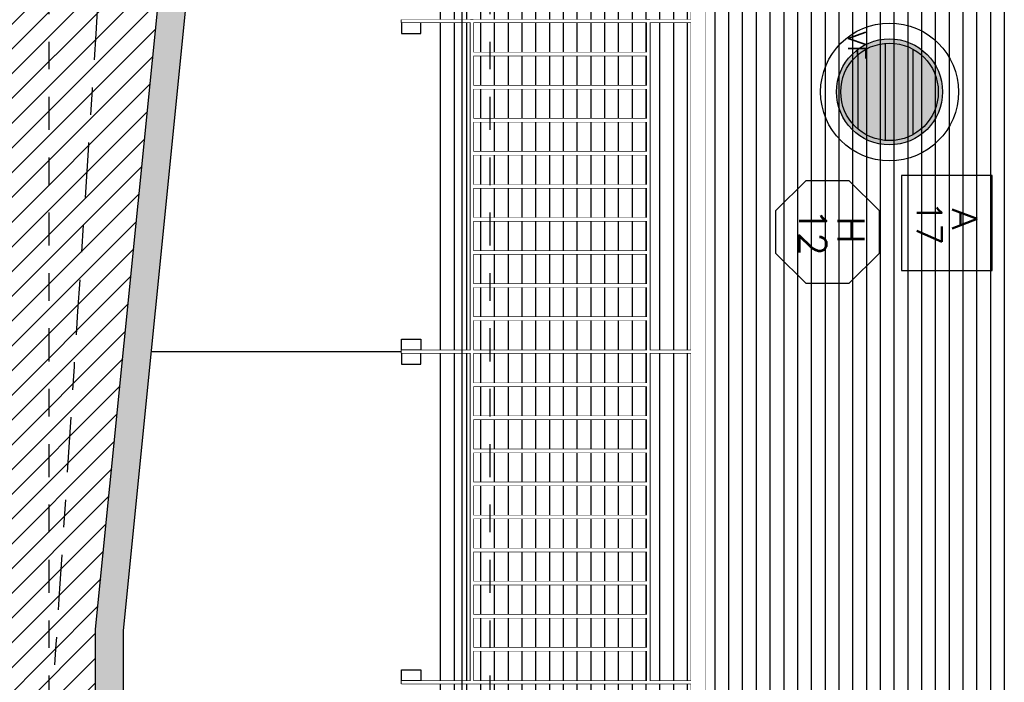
# Model space of a CAD drawing. Header units: millimetres. Extents: x 4617 to 4884, y 1258 to 1784.
# Tile 163 of 168: x 4657.5 to 4661.07, y 1590.31 to 1592.72. Entities that reach past the tile are written whole.
import ezdxf
from ezdxf.enums import TextEntityAlignment as Align

# ---------------------------------------------------------------- set-up
doc = ezdxf.new("R2010")
doc.units = ezdxf.units.MM
doc.header["$LTSCALE"] = 0.4
doc.set_wipeout_variables(frame=1)
doc.linetypes.add('DASHDOT', pattern=[1, 0.5, -0.25, 0, -0.25])
for name, color, linetype in [('00 AC - ABERTURAS ALUMINIO', 4, 'Continuous'), ('00 AC - ABERTURAS ALUMINIO - HATCH', 254, 'Continuous'), ('00 AC - ABERTURAS ALUMINIO - TIPO', 3, 'Continuous'), ('00 AC - MUROS', 1, 'Continuous'), ('00 AC - SUELO', 1, 'Continuous'), ('00 AC - SUELO HATCH', 253, 'Continuous'), ('200', 6, 'Continuous'), ('A MURO VISTO', 2, 'Continuous'), ('A PROYECCION', 8, 'Continuous'), ('A PROYECCION 2', 2, 'Continuous'), ('Hatch Ladrillo Visto', 32, 'Continuous')]:
    doc.layers.add(name, color=color, linetype=linetype)
doc.styles.add('ROMANS', font='romans', dxfattribs={"height": 2})

# ---------------------------------------------------------------- blocks, each defined once
blk = doc.blocks.new('*U575')
at = {"color": 0, "linetype": 'ByBlock', "ltscale": 0.1}
blk.add_lwpolyline([(0, 0.3438971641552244), (0.1193997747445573, 0.3438971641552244), (0.2882565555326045, 0.1750403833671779), (0.2882565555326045, -0.06375916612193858), (0.1193997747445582, -0.2326159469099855), (0, -0.2326159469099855), (-0.1193997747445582, -0.2326159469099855), (-0.288256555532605, -0.06375916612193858), (-0.288256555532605, 0.1750403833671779), (-0.1193997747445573, 0.3438971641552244)], close=True, dxfattribs=at)
at = {"color": 0, "style": 'ROMANS', "width": 1.1}
blk.add_text('H', height=0.15, dxfattribs=at).set_placement((-0.08798209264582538, 0.1119890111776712))
at = {"color": 0, "linetype": 'ByBlock', "style": 'ROMANS', "width": 1.05}
blk.add_attdef('NRO', text='', height=0.15, dxfattribs=at).set_placement((0, -0.02708896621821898), align=Align.MIDDLE)
blk = doc.blocks.new('H11')
at = {"layer": '00 AC - MUROS', "color": 6}
blk.add_circle((0, 0), 0.1769230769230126, dxfattribs=at)
at = {"layer": 'A PROYECCION 2', "color": 4}
for p, q in [((-0.1553769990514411, 0.0846153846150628), (0.1553769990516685, 0.0846153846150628)), ((-0.1762529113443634, -0.01538461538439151), (0.1762529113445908, -0.01538461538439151)), ((-0.1341199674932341, -0.1153846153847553), (0.1341199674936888, -0.1153846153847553))]:
    blk.add_line(p, q, dxfattribs=at)
blk = doc.blocks.new('baranda fachada')
at = {"color": 2}
for p, q in [((-1.240000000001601, 0.8900000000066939), (-1.240000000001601, 0.9000000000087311)), ((-0.0499999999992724, 0.9000000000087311), (-0.0499999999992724, 0.8900000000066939)), ((-0.04000000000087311, 0.8900000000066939), (-0.04000000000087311, 0.9000000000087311)), ((1.150000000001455, 0.9000000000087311), (1.150000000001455, 0.8900000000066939)), ((1.150000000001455, 0.8900000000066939), (-0.04000000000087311, 0.8900000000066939)), ((-1.240000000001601, 0.2500000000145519), (-1.240000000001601, 0.2600000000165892)), ((-0.0499999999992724, 0.2600000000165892), (-0.0499999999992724, 0.2500000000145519)), ((-0.04000000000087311, 0.2500000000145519), (-0.04000000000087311, 0.2600000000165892)), ((1.150000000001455, 0.2600000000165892), (1.150000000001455, 0.2500000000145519))]:
    blk.add_line(p, q, dxfattribs=at)
at = {"color": 2, "extrusion": (0, 0, -1)}
for p, q in [((-1.240000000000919, 0.9000000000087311), (-0.04999999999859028, 0.9000000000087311)), ((-0.04000000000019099, 0.9000000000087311), (1.150000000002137, 0.9000000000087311)), ((-0.04999999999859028, 0.8900000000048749), (-1.240000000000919, 0.8900000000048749)), ((-1.240000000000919, 0.2600000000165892), (-0.04999999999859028, 0.2600000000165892)), ((-0.04000000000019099, 0.2600000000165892), (1.150000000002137, 0.2600000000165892)), ((-0.04999999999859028, 0.2500000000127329), (-1.240000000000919, 0.2500000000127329)), ((1.150000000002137, 0.2500000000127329), (-0.04000000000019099, 0.2500000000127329))]:
    blk.add_line(p, q, dxfattribs=at)
at = {"color": 6}
for points in [[(-1.240000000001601, 1.050000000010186), (-1.240000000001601, 7.275957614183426e-12), (-1.25, 7.275957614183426e-12), (-1.25, 1.050000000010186)], [(-0.04000000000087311, 1.050000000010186), (-0.04000000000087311, 7.275957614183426e-12), (-0.0499999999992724, 7.275957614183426e-12), (-0.0499999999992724, 1.050000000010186)], [(1.159999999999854, 1.050000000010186), (1.159999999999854, 7.275957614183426e-12), (1.150000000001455, 7.275957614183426e-12), (1.150000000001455, 1.050000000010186)]]:
    blk.add_lwpolyline(points, close=True, dxfattribs=at)
at = {"color": 252}
for points in [[(-1.240000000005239, 0), (-1.200000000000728, 0), (-1.200000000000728, 0.07000000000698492), (-1.240000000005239, 0.07000000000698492)], [(-0.0499999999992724, 0), (-0.0900000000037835, 0), (-0.0900000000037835, 0.07000000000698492), (-0.0499999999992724, 0.07000000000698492)], [(-0.04000000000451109, 0), (0, 0), (0, 0.07000000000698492), (-0.04000000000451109, 0.07000000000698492)], [(1.150000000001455, 0), (1.109999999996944, 0), (1.109999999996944, 0.07000000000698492), (1.150000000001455, 0.07000000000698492)]]:
    blk.add_lwpolyline(points, close=True, dxfattribs=at)
at = {"color": 2}
blk.add_polyline3d([(10.86299999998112, 1.050000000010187, 0), (10.86299999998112, 1.100000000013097, 0), (-8.42820691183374, 1.100000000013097, 0), (-8.42820691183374, 1.050000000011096, 0), (10.86299999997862, 1.050000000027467, 0), (10.86299999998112, 1.100000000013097, 0)], dxfattribs=at)
at = {"layer": '00 AC - ABERTURAS ALUMINIO - HATCH', "color": 6, "extrusion": (0, 0, -1)}
for p, q in [((-1.24999999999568, 0.9000000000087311), (-1.24999999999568, 0.8900000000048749)), ((-1.240000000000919, 0.8900000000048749), (-1.240000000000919, 0.9000000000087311)), ((-0.04999999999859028, 0.9000000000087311), (-0.04999999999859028, 0.8900000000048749)), ((-0.04000000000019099, 0.8900000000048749), (-0.04000000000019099, 0.9000000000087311)), ((1.150000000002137, 0.9000000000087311), (1.150000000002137, 0.8900000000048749)), ((-1.24999999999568, 0.2600000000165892), (-1.24999999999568, 0.2500000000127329)), ((-1.240000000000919, 0.2500000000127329), (-1.240000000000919, 0.2600000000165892)), ((-0.04999999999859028, 0.2600000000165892), (-0.04999999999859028, 0.2500000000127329)), ((-0.04000000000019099, 0.2500000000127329), (-0.04000000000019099, 0.2600000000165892)), ((1.150000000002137, 0.2600000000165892), (1.150000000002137, 0.2500000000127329))]:
    blk.add_line(p, q, dxfattribs=at)
at = {"layer": 'A PROYECCION'}
for p, q in [((-1.131000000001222, 0.2600000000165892), (-1.131000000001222, 0.8900000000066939)), ((-1.131000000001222, 0.8900000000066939), (-1.118999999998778, 0.8900000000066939)), ((-1.011000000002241, 0.2600000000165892), (-1.011000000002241, 0.8900000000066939)), ((-1.011000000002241, 0.8900000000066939), (-0.9989999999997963, 0.8900000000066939)), ((-0.9989999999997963, 0.8900000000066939), (-0.9989999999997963, 0.2600000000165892)), ((-0.8909999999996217, 0.8900000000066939), (-0.8789999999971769, 0.8900000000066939)), ((-0.7710000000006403, 0.2600000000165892), (-0.7710000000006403, 0.8900000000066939)), ((-0.7710000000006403, 0.8900000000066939), (-0.7589999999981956, 0.8900000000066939)), ((-0.7589999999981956, 0.8900000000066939), (-0.7589999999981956, 0.2600000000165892)), ((-0.6510000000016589, 0.2600000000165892), (-0.6510000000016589, 0.8900000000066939)), ((-0.6510000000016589, 0.8900000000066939), (-0.6389999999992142, 0.8900000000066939)), ((-0.5310000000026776, 0.8900000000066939), (-0.5190000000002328, 0.8900000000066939)), ((-0.4110000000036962, 0.2600000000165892), (-0.4110000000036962, 0.8900000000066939)), ((-0.4110000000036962, 0.8900000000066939), (-0.3990000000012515, 0.8900000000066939)), ((-0.2910000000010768, 0.8900000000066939), (-0.2789999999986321, 0.8900000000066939)), ((-0.2789999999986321, 0.8900000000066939), (-0.2789999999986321, 0.2600000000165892)), ((-0.1710000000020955, 0.2600000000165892), (-0.1710000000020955, 0.8900000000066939)), ((-0.1710000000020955, 0.8900000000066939), (-0.1589999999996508, 0.8900000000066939)), ((-0.1589999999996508, 0.8900000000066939), (-0.1589999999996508, 0.2600000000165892)), ((0.06899999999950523, 0.8900000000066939), (0.08100000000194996, 0.8900000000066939)), ((0.1889999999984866, 0.2600000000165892), (0.1889999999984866, 0.8900000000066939)), ((0.1889999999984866, 0.8900000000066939), (0.2010000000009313, 0.8900000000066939)), ((0.2010000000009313, 0.8900000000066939), (0.2010000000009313, 0.2600000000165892)), ((0.3090000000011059, 0.8900000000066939), (0.3210000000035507, 0.8900000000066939)), ((0.4290000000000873, 0.8900000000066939), (0.441000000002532, 0.8900000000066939)), ((0.5489999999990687, 0.8900000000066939), (0.5610000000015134, 0.8900000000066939)), ((0.5610000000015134, 0.8900000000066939), (0.5610000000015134, 0.2600000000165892)), ((0.66899999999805, 0.2600000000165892), (0.66899999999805, 0.8900000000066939)), ((0.66899999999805, 0.8900000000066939), (0.6810000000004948, 0.8900000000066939)), ((0.7889999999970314, 0.2600000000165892), (0.7889999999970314, 0.8900000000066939)), ((0.7889999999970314, 0.8900000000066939), (0.8009999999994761, 0.8900000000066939)), ((0.8009999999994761, 0.8900000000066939), (0.8009999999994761, 0.2600000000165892)), ((0.9089999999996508, 0.8900000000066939), (0.9210000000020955, 0.8900000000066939)), ((1.028999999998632, 0.8900000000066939), (1.041000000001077, 0.8900000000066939)), ((1.041000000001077, 0.8900000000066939), (1.041000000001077, 0.2600000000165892)), ((-1.118999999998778, 0.2600000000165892), (-1.131000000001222, 0.2600000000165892)), ((-0.9989999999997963, 0.2600000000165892), (-1.011000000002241, 0.2600000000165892)), ((-0.8789999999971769, 0.2600000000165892), (-0.8909999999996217, 0.2600000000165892)), ((-0.7589999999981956, 0.2600000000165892), (-0.7710000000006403, 0.2600000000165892)), ((-0.6389999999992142, 0.2600000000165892), (-0.6510000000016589, 0.2600000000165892)), ((-0.5190000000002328, 0.2600000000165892), (-0.5310000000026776, 0.2600000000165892)), ((-0.3990000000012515, 0.2600000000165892), (-0.4110000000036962, 0.2600000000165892)), ((-0.2789999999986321, 0.2600000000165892), (-0.2910000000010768, 0.2600000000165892)), ((-0.1589999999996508, 0.2600000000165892), (-0.1710000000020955, 0.2600000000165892)), ((0.08100000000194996, 0.2600000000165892), (0.06899999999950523, 0.2600000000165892)), ((0.2010000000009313, 0.2600000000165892), (0.1889999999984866, 0.2600000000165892)), ((0.3210000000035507, 0.2600000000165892), (0.3090000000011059, 0.2600000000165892)), ((0.441000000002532, 0.2600000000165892), (0.4290000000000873, 0.2600000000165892)), ((0.5610000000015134, 0.2600000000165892), (0.5489999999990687, 0.2600000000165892)), ((0.6810000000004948, 0.2600000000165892), (0.66899999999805, 0.2600000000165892)), ((0.8009999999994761, 0.2600000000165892), (0.7889999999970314, 0.2600000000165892)), ((0.9210000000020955, 0.2600000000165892), (0.9089999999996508, 0.2600000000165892)), ((1.041000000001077, 0.2600000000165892), (1.028999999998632, 0.2600000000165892))]:
    blk.add_line(p, q, dxfattribs=at)
at = {"layer": 'A PROYECCION', "extrusion": (0, 0, -1)}
for p, q in [((-1.118999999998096, 0.8900000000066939), (-1.118999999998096, 0.2600000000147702)), ((-0.8909999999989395, 0.2600000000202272), (-0.8909999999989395, 0.8900000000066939)), ((-0.8789999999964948, 0.8900000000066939), (-0.8789999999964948, 0.2600000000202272)), ((-0.6389999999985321, 0.8900000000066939), (-0.6389999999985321, 0.2600000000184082)), ((-0.5310000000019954, 0.2600000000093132), (-0.5310000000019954, 0.8900000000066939)), ((-0.5189999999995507, 0.8900000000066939), (-0.5189999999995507, 0.2600000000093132)), ((-0.3990000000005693, 0.8900000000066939), (-0.3990000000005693, 0.2600000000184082)), ((-0.2910000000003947, 0.2600000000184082), (-0.2910000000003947, 0.8900000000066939)), ((0.06900000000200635, 0.2600000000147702), (0.06900000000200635, 0.8900000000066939)), ((0.08100000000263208, 0.8900000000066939), (0.08100000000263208, 0.2600000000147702)), ((0.3090000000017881, 0.2600000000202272), (0.3090000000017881, 0.8900000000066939)), ((0.3210000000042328, 0.8900000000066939), (0.3210000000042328, 0.2600000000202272)), ((0.4289999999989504, 0.2600000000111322), (0.4289999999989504, 0.8900000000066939)), ((0.4410000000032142, 0.8900000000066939), (0.4410000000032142, 0.2600000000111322)), ((0.5489999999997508, 0.2600000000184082), (0.5489999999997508, 0.8900000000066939)), ((0.6810000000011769, 0.8900000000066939), (0.6810000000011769, 0.2600000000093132)), ((0.9090000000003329, 0.2600000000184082), (0.9090000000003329, 0.8900000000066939)), ((0.9210000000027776, 0.8900000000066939), (0.9210000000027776, 0.2600000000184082)), ((1.028999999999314, 0.2600000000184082), (1.028999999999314, 0.8900000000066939))]:
    blk.add_line(p, q, dxfattribs=at)
at = {"color": 6}
for points in [[(-1.2400000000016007, 1.0500000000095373), (-1.2400000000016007, 8.445966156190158e-12), (-1.25, 8.445958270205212e-12), (-1.25, 1.0500000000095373)], [(-0.040000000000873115, 1.0500000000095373), (-0.040000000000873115, 8.445966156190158e-12), (-0.049999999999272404, 8.445958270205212e-12), (-0.049999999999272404, 1.0500000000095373)], [(1.1599999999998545, 1.0500000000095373), (1.1599999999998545, 8.445966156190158e-12), (1.1500000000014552, 8.445958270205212e-12), (1.1500000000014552, 1.0500000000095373)]]:
    blk.add_wipeout(points, dxfattribs=at)
for points in [[(-1.1189999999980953, 0.890000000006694), (-1.1189999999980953, 0.26000000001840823), (-1.13100000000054, 0.26000000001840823), (-1.1309999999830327, 0.889999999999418)], [(-0.9989999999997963, 0.890000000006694), (-0.9989999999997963, 0.26000000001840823), (-1.011000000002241, 0.26000000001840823), (-1.0109999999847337, 0.889999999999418)], [(-0.8789999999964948, 0.8900000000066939), (-0.8789999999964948, 0.26000000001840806), (-0.8909999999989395, 0.26000000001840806), (-0.8909999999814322, 0.8899999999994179)], [(-0.7589999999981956, 0.890000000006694), (-0.7589999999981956, 0.26000000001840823), (-0.7710000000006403, 0.26000000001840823), (-0.770999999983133, 0.889999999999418)], [(-0.6389999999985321, 0.8900000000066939), (-0.6389999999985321, 0.2600000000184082), (-0.6510000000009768, 0.2600000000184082), (-0.6509999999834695, 0.8899999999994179)], [(-0.5189999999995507, 0.8900000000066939), (-0.5189999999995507, 0.26000000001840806), (-0.5310000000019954, 0.26000000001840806), (-0.5309999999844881, 0.8899999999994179)], [(-0.39900000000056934, 0.8900000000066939), (-0.39900000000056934, 0.2600000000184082), (-0.4110000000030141, 0.2600000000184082), (-0.41099999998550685, 0.8899999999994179)], [(-0.278999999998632, 0.8900000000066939), (-0.278999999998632, 0.26000000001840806), (-0.2910000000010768, 0.26000000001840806), (-0.2909999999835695, 0.8899999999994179)], [(-0.15899999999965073, 0.890000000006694), (-0.15899999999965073, 0.26000000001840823), (-0.1710000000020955, 0.26000000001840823), (-0.17099999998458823, 0.889999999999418)], [(0.08100000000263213, 0.8900000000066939), (0.08100000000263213, 0.26000000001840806), (0.06900000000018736, 0.26000000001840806), (0.06900000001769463, 0.8899999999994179)], [(0.20100000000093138, 0.890000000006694), (0.20100000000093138, 0.26000000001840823), (0.1889999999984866, 0.26000000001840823), (0.18900000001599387, 0.889999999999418)], [(0.32100000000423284, 0.890000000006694), (0.32100000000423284, 0.26000000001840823), (0.30900000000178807, 0.26000000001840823), (0.30900000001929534, 0.889999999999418)], [(0.4410000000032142, 0.8900000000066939), (0.4410000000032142, 0.26000000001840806), (0.42900000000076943, 0.26000000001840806), (0.4290000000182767, 0.8899999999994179)], [(0.5610000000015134, 0.8900000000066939), (0.5610000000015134, 0.26000000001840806), (0.5489999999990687, 0.26000000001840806), (0.549000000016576, 0.8899999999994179)], [(0.6810000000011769, 0.890000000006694), (0.6810000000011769, 0.26000000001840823), (0.6689999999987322, 0.26000000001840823), (0.6690000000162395, 0.889999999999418)], [(0.8009999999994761, 0.8900000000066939), (0.8009999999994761, 0.26000000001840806), (0.7889999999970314, 0.26000000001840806), (0.7890000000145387, 0.8899999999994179)], [(0.9210000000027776, 0.8900000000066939), (0.9210000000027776, 0.26000000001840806), (0.9090000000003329, 0.26000000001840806), (0.9090000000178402, 0.8899999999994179)], [(1.0410000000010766, 0.8900000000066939), (1.0410000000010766, 0.26000000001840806), (1.028999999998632, 0.26000000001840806), (1.0290000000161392, 0.8899999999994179)]]:
    blk.add_wipeout(points).dxf.layer = 'A PROYECCION'
at = {"color": 2}
blk.add_wipeout([(-8.42820691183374, 1.1000000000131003), (10.86300000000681, 1.1000000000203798), (10.863000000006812, 1.0500000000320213), (-8.42820691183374, 1.0500000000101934)], dxfattribs=at)
at = {"color": 6}
for points in [[(-1.2499999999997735, 1.0500000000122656), (-1.2400000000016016, 1.0500000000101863), (-1.2400000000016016, 7.276845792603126e-12), (-1.250000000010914, 1.8189894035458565e-12)], [(-0.04999999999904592, 1.0500000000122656), (-0.040000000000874, 1.0500000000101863), (-0.040000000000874, 7.276845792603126e-12), (-0.05000000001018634, 1.8189894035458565e-12)], [(1.1500000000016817, 1.0500000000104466), (1.1599999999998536, 1.0500000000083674), (1.1599999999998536, 5.4578563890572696e-12), (1.1499999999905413, 0)]]:
    blk.add_wipeout(points, dxfattribs=at)
at = {"color": 2}
for points in [[(-0.040000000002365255, 0.9000000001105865), (1.1500000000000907, 0.9000000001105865), (1.1500000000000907, 0.8900000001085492), (-0.040000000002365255, 0.8900000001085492)], [(-0.040000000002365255, 0.2600000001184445), (1.1500000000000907, 0.2600000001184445), (1.1500000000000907, 0.2500000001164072), (-0.040000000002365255, 0.2500000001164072)]]:
    blk.add_wipeout(points, dxfattribs=at)
for points in [[(-1.240000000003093, 0.9000000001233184), (-0.05000000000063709, 0.9000000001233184), (-0.05000000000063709, 0.8900000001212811), (-1.240000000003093, 0.8900000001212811)], [(-1.240000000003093, 0.26000000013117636), (-0.05000000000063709, 0.26000000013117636), (-0.05000000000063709, 0.2500000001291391), (-1.240000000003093, 0.2500000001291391)]]:
    blk.add_wipeout(points, dxfattribs=at)
blk = doc.blocks.new('*U468')
at = {"color": 0, "linetype": 'ByBlock'}
blk.add_lwpolyline([(-0.2867878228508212, -0.195049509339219), (0.2867878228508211, -0.195049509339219), (0.2867878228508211, 0.353753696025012), (-0.2867878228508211, 0.353753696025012)], close=True, dxfattribs=at)
at = {"color": 0, "linetype": 'ByBlock', "style": 'ROMANS', "width": 1.1}
blk.add_text('A', height=0.15, dxfattribs=at).set_placement((-0.08798209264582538, 0.1119890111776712))
at = {"color": 0, "linetype": 'ByBlock', "style": 'ROMANS', "width": 1.05}
blk.add_attdef('NRO', text='', height=0.15, dxfattribs=at).set_placement((0, -0.02708896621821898), align=Align.MIDDLE)

msp = doc.modelspace()

# ---------------------------------------------------------------- hatches: boundary and pattern name
at = {"layer": '00 AC - ABERTURAS ALUMINIO - HATCH'}
h = msp.add_hatch(color=254, dxfattribs=at)
h.dxf.hatch_style = 1
edge = h.paths.add_edge_path()
edge.add_arc((4660.651432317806, 1592.457176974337), 0.1923076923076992, 899.9999999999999, 1260)
edge = h.paths.add_edge_path()
edge.add_arc((4660.141816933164, 1593.351407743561), 0.3846153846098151, 915.629992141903, 1246.02379678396)
at = {"layer": '00 AC - SUELO HATCH'}
h = msp.add_hatch(dxfattribs=at)
h.set_pattern_fill('LINE', color=254, scale=0.02, angle=1575, double=1)
h.set_pattern_definition([(44.99999999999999, (23.66417103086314, 11.91710280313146), (-0.04490128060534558, 0.04490128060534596), [])])
edge = h.paths.add_edge_path()
edge.add_spline(control_points=[(4658.97017666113, 1611.634193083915), (4659.116623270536, 1611.634193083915), (4659.22017666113, 1613.736754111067), (4659.22017666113, 1616.710224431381), (4659.220176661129, 1619.683694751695), (4659.116623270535, 1621.786255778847), (4658.970176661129, 1621.786255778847), (4657.180597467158, 1621.786255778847), (4655.391018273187, 1621.786255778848), (4653.601439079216, 1621.786255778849), (4653.601439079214, 1602.008420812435), (4653.601439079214, 1582.23058584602), (4653.601439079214, 1562.452750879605), (4654.934786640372, 1562.452750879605), (4656.268134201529, 1562.452750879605), (4657.601481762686, 1562.452750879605), (4657.434815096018, 1564.473899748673), (4657.268148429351, 1566.495048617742), (4657.101481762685, 1568.516197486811), (4656.894772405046, 1569.200630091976), (4656.688063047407, 1569.885062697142), (4656.481353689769, 1570.569495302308), (4656.571382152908, 1570.569495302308), (4656.661410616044, 1570.569495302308), (4656.75143907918, 1570.569495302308), (4656.751439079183, 1572.436848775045), (4656.751439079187, 1574.304202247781), (4656.75143907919, 1576.171555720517), (4656.814786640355, 1576.309423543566), (4656.87813420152, 1576.447291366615), (4656.941481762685, 1576.585159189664), (4656.908148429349, 1576.585159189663), (4656.874815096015, 1576.585159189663), (4656.841481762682, 1576.585159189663), (4656.841481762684, 1577.62775979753), (4656.841481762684, 1578.670360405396), (4656.841481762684, 1579.712961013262), (4656.841901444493, 1579.717155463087), (4656.842321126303, 1579.721349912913), (4656.842740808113, 1579.725544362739), (4657.152321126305, 1582.81960057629), (4657.461901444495, 1585.913656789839), (4657.771481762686, 1589.007713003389), (4657.771481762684, 1589.507713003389), (4657.771481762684, 1590.007713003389), (4657.771481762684, 1590.507713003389), (4658.081481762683, 1593.605963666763), (4658.391481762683, 1596.704214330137), (4658.701481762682, 1599.802464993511), (4658.701481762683, 1600.478840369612), (4658.701481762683, 1601.155215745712), (4658.701481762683, 1601.831591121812), (4658.801467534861, 1601.831591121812), (4658.901453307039, 1601.831591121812), (4659.001439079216, 1601.831591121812), (4659.001439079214, 1602.816507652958), (4659.001439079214, 1603.801424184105), (4659.001439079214, 1604.786340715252), (4658.919760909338, 1605.159574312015), (4658.838082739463, 1605.532807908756), (4658.756404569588, 1605.906041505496), (4658.743680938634, 1605.953965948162), (4658.697578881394, 1606.127612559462), (4658.486743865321, 1606.327503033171), (4658.317806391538, 1606.518628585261), (4658.285113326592, 1606.66712007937), (4658.270467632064, 1607.008067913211), (4658.528048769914, 1607.174012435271), (4658.732295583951, 1607.223400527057), (4658.808149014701, 1607.317222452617), (4658.810980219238, 1607.377804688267), (4658.812299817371, 1607.406041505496), (4658.864818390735, 1608.815425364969), (4658.917336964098, 1610.224809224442), (4658.969855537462, 1611.634193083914)], knot_values=[0, 0, 0, 0, 1.570796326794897, 1.570796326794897, 1.570796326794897, 3.141592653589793, 3.141592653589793, 3.141592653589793, 4.141592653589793, 4.141592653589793, 4.141592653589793, 5.141592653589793, 5.141592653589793, 5.141592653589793, 6.141592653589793, 6.141592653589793, 6.141592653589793, 7.141592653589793, 7.141592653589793, 7.141592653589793, 7.762084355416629, 7.762084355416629, 7.762084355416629, 8.76208435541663, 8.76208435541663, 8.76208435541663, 9.76208435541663, 9.76208435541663, 9.76208435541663, 10.76208435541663, 10.76208435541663, 10.76208435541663, 11.76208435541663, 11.76208435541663, 11.76208435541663, 12.76208435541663, 12.76208435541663, 12.76208435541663, 13.76208435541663, 13.76208435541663, 13.76208435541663, 14.76208435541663, 14.76208435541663, 14.76208435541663, 15.76208435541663, 15.76208435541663, 15.76208435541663, 16.76208435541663, 16.76208435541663, 16.76208435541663, 17.76208435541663, 17.76208435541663, 17.76208435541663, 18.76208435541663, 18.76208435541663, 18.76208435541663, 19.76208435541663, 19.76208435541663, 19.76208435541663, 20.76208435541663, 20.76208435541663, 20.76208435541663, 20.90989180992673, 21.29764120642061, 21.56682027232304, 21.7698550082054, 22.04903457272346, 22.42185914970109, 22.57778282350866, 22.67323346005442, 22.75655970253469, 22.75655970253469, 22.75655970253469, 23.75655970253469, 23.75655970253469, 23.75655970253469, 23.75655970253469], weights=[0.9999999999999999, 0.8047378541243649, 0.8047378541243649, 0.9999999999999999, 0.8047378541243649, 0.8047378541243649, 0.9999999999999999, 1, 1, 1, 1, 1, 1, 1, 1, 1, 1, 1, 1, 1, 1, 1, 1, 1, 1, 1, 1, 1, 1, 1, 1, 1, 1, 1, 1, 1, 1, 1, 1, 1, 1, 1, 1, 1, 1, 1, 1, 1, 1, 1, 1, 1, 1, 1, 1, 1, 1, 1, 1, 1, 1, 1, 1, 1, 1, 1, 1, 1, 1, 1, 1, 1, 1, 1, 1], degree=3, periodic=0)
h = msp.add_hatch(color=1, dxfattribs=at)
h.dxf.hatch_style = 1
h.paths.add_polyline_path([(4659.001439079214, 1601.831591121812), (4659.001439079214, 1604.786340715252), (4659.101439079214, 1604.786340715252), (4659.101439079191, 1601.631591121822), (4658.801481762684, 1601.631591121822), (4658.801481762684, 1599.797474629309), (4657.871481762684, 1590.502722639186), (4657.871481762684, 1589.002722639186), (4656.942243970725, 1579.715588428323), (4656.941481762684, 1579.707970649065), (4656.941481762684, 1576.585159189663), (4656.841481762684, 1576.585159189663), (4656.841481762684, 1579.712961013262), (4656.842740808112, 1579.72554436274), (4657.771481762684, 1589.007713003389), (4657.771481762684, 1590.507713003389), (4658.701481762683, 1599.802464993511), (4658.701481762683, 1601.831591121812)])
at = {"layer": 'Hatch Ladrillo Visto'}
h = msp.add_hatch(dxfattribs=at)
h.set_pattern_fill('_USER', color=256, scale=0.05, angle=899.9999999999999, pattern_type=0)
h.set_pattern_definition([(90, (-40.03143559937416, 11.91710280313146), (-0.05, 3.204183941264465e-16), [])])
h.paths.add_polyline_path([(4662.497414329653, 1594.676343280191), (4662.497414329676, 1594.787266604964), (4659.101439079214, 1594.787266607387), (4659.101439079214, 1586.806317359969), (4659.501439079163, 1586.806317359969), (4659.501439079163, 1589.700343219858), (4660.4914390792, 1589.700343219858), (4660.4914390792, 1586.806344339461), (4661.801442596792, 1586.806344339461), (4661.868024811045, 1586.806317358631)])
edge = h.paths.add_edge_path(flags=16)
edge.add_arc((4660.651432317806, 1592.457176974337), 0.25, -1.272221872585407e-14, 360)
edge = h.paths.add_edge_path(flags=0)
edge.add_arc((4660.651432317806, 1592.457176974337), 0.1923076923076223, -1.272221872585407e-14, 360)
edge = h.paths.add_edge_path(flags=16)
edge.add_arc((4660.121432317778, 1593.407176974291), 0.4499999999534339, -1.272221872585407e-14, 360)
edge = h.paths.add_edge_path(flags=16)
edge.add_arc((4660.121432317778, 1593.407176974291), 0.391304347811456, -1.272221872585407e-14, 360)
h.paths.add_polyline_path([(4659.936697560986, 1593.458811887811), (4659.936697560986, 1593.318182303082), (4660.036244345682, 1593.318182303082), (4660.036244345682, 1593.458811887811)], flags=0)
h.paths.add_polyline_path([(4660.484460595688, 1592.523824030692), (4660.484460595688, 1592.385598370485), (4660.582305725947, 1592.385598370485), (4660.582305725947, 1592.523824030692)], flags=0)

# ---------------------------------------------------------------- linework, layer by layer
at = {"layer": '00 AC - ABERTURAS ALUMINIO - HATCH', "color": 2}
msp.add_lwpolyline([(4659.021481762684, 1599.79747462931), (4659.021481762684, 1580.606317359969)], dxfattribs=at)
at = {"layer": '00 AC - ABERTURAS ALUMINIO - HATCH', "color": 4}
msp.add_lwpolyline([(4659.071481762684, 1599.79747462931), (4659.071481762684, 1580.606317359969)], dxfattribs=at)
at = {"layer": '00 AC - MUROS', "color": 6}
for radius in [0.2500000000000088, 0.1923076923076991]:
    msp.add_circle((4660.651432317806, 1592.457176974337), radius, dxfattribs=at)
at = {"layer": '00 AC - SUELO'}
msp.add_rational_spline([(4658.97017666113, 1611.634193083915), (4659.116623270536, 1611.634193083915), (4659.22017666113, 1613.736754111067), (4659.22017666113, 1616.710224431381), (4659.220176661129, 1619.683694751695), (4659.116623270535, 1621.786255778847), (4658.970176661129, 1621.786255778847), (4657.180597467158, 1621.786255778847), (4655.391018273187, 1621.786255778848), (4653.601439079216, 1621.786255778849), (4653.601439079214, 1602.008420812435), (4653.601439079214, 1582.23058584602), (4653.601439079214, 1562.452750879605), (4654.934786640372, 1562.452750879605), (4656.268134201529, 1562.452750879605), (4657.601481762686, 1562.452750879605), (4657.434815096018, 1564.473899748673), (4657.268148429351, 1566.495048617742), (4657.101481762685, 1568.516197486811), (4656.894772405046, 1569.200630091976), (4656.688063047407, 1569.885062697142), (4656.481353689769, 1570.569495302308)], [0.9999999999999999, 0.8047378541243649, 0.8047378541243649, 0.9999999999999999, 0.8047378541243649, 0.8047378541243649, 0.9999999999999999, 1, 1, 1, 1, 1, 1, 1, 1, 1, 1, 1, 1, 1, 1, 1], degree=3, knots=[0, 0, 0, 0, 1.570796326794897, 1.570796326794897, 1.570796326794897, 3.141592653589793, 3.141592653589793, 3.141592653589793, 4.141592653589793, 4.141592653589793, 4.141592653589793, 5.141592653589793, 5.141592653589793, 5.141592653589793, 6.141592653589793, 6.141592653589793, 6.141592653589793, 7.141592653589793, 7.141592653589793, 7.141592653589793, 7.762084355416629, 7.762084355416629, 7.762084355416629, 7.762084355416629], dxfattribs=at)
at = {"layer": '200', "color": 2, "linetype": 'DASHDOT', "ltscale": 0.6}
msp.add_lwpolyline([(4657.601481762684, 1629.399107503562), (4657.601481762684, 1550.353141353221)], dxfattribs=at)
at = {"layer": '200', "color": 3, "linetype": 'DASHDOT'}
msp.add_lwpolyline([(4658.6761715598, 1606.111930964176, 0.001485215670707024), (4658.586787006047, 1605.449396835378, 0.01669994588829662), (4658.580983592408, 1605.390207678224, 0.001047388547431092), (4658.326622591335, 1601.309013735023, -0.001188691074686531), (4658.101481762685, 1597.713023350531, -0.0001516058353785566), (4657.811475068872, 1593.271907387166, 0.0002090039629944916), (4657.601481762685, 1590.050416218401, 0.002962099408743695), (4657.371891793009, 1586.147055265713, -0.002473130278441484), (4657.101481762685, 1581.4716962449, -0.009160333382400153), (4657.004607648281, 1580.278917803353, 0.002558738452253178), (4656.601481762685, 1576.014028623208, 0.01676760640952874), (4656.498578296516, 1574.164903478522, 0.008635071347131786), (4656.481353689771, 1570.569495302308)], format="xyb", dxfattribs=at)
at = {"layer": 'A MURO VISTO'}
msp.add_lwpolyline([(4659.021481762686, 1591.514267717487), (4657.972693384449, 1591.514267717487)], dxfattribs=at)

# ---------------------------------------------------------------- block references
at = {"layer": '00 AC - ABERTURAS ALUMINIO - HATCH', "color": 1, "rotation": 269.9999999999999}
msp.add_blockref('H11', (4660.651432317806, 1592.457176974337), dxfattribs=at)
at = {"layer": '00 AC - ABERTURAS ALUMINIO - TIPO', "xscale": 0.6, "yscale": 0.6, "zscale": 0.6, "rotation": 269.9999999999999}
msp.add_blockref('*U468', (4660.811840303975, 1591.981262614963), dxfattribs=at).add_auto_attribs({'NRO': '17'})
at = {"layer": '00 AC - ABERTURAS ALUMINIO - TIPO', "extrusion": (0, 0, -1)}
ref = msp.add_blockref('*U575', (-4660.389965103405, 1591.948757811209), dxfattribs=dict(at, xscale=-0.65, yscale=0.65, zscale=-0.65, rotation=90.00000000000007))
ref.add_attrib('NRO', '12', dxfattribs={"layer": '0', "color": 0, "linetype": 'ByBlock', "ltscale": 0.5, "height": 0.09749999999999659, "rotation": 90, "style": 'ROMANS', "text_generation_flag": 6, "width": 1.049999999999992}).set_placement((4660.372357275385, 1591.948757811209), align=Align.MIDDLE)

# ---------------------------------------------------------------- texts
at = {"layer": '00 AC - ABERTURAS ALUMINIO', "color": 8, "insert": (4660.500768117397, 1592.575852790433), "char_height": 0.06523008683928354, "attachment_point": 9, "rotation": 269.99999999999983, "style": 'ROMANS'}
msp.add_mtext(' VF', dxfattribs=at)

# ---------------------------------------------------------------- next in the draw order: block references
at = {"layer": '00 AC - ABERTURAS ALUMINIO - HATCH', "color": 6, "rotation": 269.9999999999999}
msp.add_blockref('baranda fachada', (4658.881481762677, 1591.469267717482), dxfattribs=at)

# ---------------------------------------------------------------- next in the draw order: linework, layer by layer
at = {"layer": '00 AC - SUELO'}
msp.add_lwpolyline([(4659.001439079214, 1601.831591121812), (4659.001439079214, 1604.786340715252), (4659.101439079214, 1604.786340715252), (4659.101439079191, 1601.631591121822), (4658.801481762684, 1601.631591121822), (4658.801481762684, 1599.797474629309), (4657.871481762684, 1590.502722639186), (4657.871481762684, 1589.002722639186), (4656.942243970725, 1579.715588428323), (4656.941481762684, 1579.707970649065), (4656.941481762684, 1576.585159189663), (4656.841481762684, 1576.585159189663), (4656.841481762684, 1579.712961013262), (4656.842740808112, 1579.72554436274), (4657.771481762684, 1589.007713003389), (4657.771481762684, 1590.507713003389), (4658.701481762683, 1599.802464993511), (4658.701481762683, 1601.831591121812)], close=True, dxfattribs=at)
at = {"layer": '00 AC - SUELO', "color": 3}
msp.add_lwpolyline([(4659.101439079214, 1580.606181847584), (4659.101439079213, 1594.726343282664), (4659.101439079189, 1594.72634328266), (4659.101439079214, 1601.853196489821)], dxfattribs=at)
at = {"layer": '200', "color": 2, "linetype": 'DASHDOT', "ltscale": 0.6}
msp.add_lwpolyline([(4659.201481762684, 1629.399107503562), (4659.201481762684, 1550.353141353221)], dxfattribs=at)

doc.saveas('drawing.dxf')
